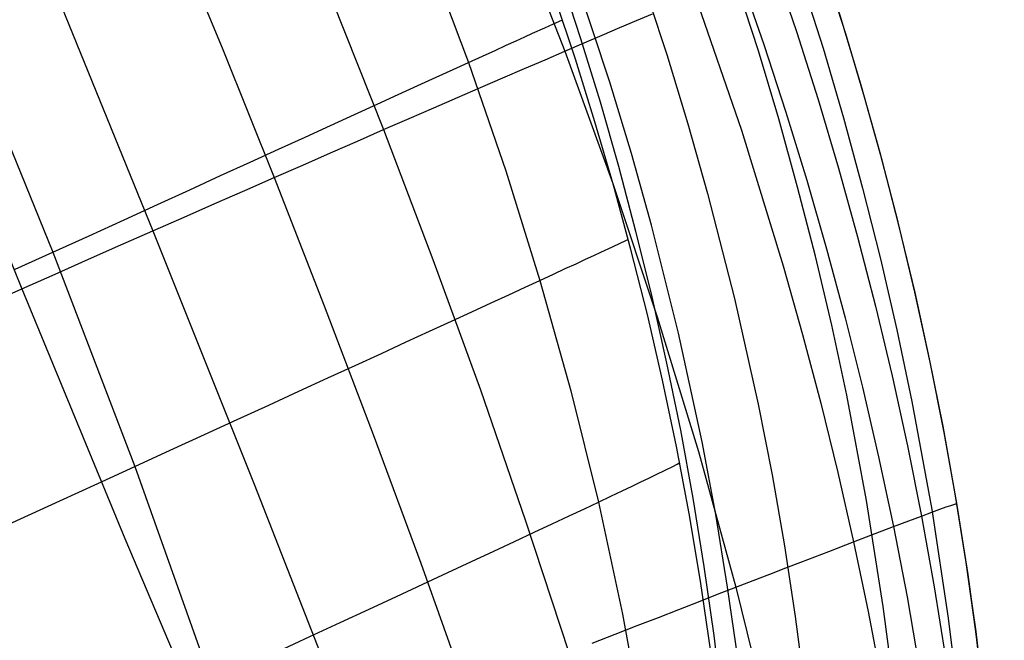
# Model space of a CAD drawing. Header units: millimetres. Extents: x -58 to 58, y -58 to 57.
# Tile 12 of 102: x -45 to -34, y -23 to -16. Entities that reach past the tile are written whole.
import ezdxf

# ---------------------------------------------------------------- set-up
doc = ezdxf.new("R2010")
doc.units = ezdxf.units.MM
doc.header["$MEASUREMENT"] = 0
doc.layers.add('Predefinito', color=5, linetype='Continuous')

msp = doc.modelspace()

# ---------------------------------------------------------------- linework, layer by layer
at = {"layer": 'Predefinito', "extrusion": (2.88321e-07, -6.82626e-07, 1)}
msp.add_lwpolyline([(-36.323, -40.631), (-36.008, -39.766), (-35.717, -38.902), (-35.451, -38.039), (-35.21, -37.177), (-34.992, -36.317), (-34.797, -35.459), (-34.625, -34.603), (-34.475, -33.75), (-34.347, -32.9), (-34.24, -32.054), (-34.155, -31.211), (-34.089, -30.373), (-34.043, -29.539), (-34.017, -28.71), (-34.009, -27.885), (-34.02, -27.066), (-34.049, -26.253), (-34.094, -25.446), (-34.157, -24.645), (-34.235, -23.85), (-34.33, -23.062), (-34.439, -22.281), (-34.563, -21.508), (-34.701, -20.741), (-34.853, -19.983), (-35.018, -19.232), (-35.196, -18.49), (-35.386, -17.755), (-35.587, -17.03), (-35.8, -16.313), (-36.257, -14.906), (-36.501, -14.215), (-36.758, -13.528), (-37.029, -12.846), (-37.313, -12.169), (-37.614, -11.499), (-37.931, -10.834), (-38.265, -10.177), (-38.619, -9.526), (-38.992, -8.883), (-39.385, -8.249), (-39.801, -7.624), (-40.238, -7.008), (-40.698, -6.403), (-41.182, -5.809), (-41.69, -5.227), (-41.954, -4.941), (-42.223, -4.658), (-42.5, -4.379), (-42.782, -4.103), (-43.071, -3.83), (-43.367, -3.562), (-43.669, -3.297), (-43.978, -3.035), (-44.293, -2.778), (-44.615, -2.524), (-45.279, -2.029), (-45.97, -1.55), (-46.689, -1.087), (-47.435, -0.642), (-48.209, -0.214), (-49.012, 0.196), (-49.843, 0.589), (-50.704, 0.965), (-51.595, 1.322), (-52.516, 1.663), (-53.468, 1.986), (-54.452, 2.291)], dxfattribs=at)
at = {"layer": 'Predefinito'}
for points in [[(-35.273, -23.574), (-35.377, -22.777), (-35.565, -21.581), (-35.79, -20.391), (-35.959, -19.604), (-36.144, -18.822), (-36.344, -18.045), (-36.558, -17.273), (-36.787, -16.505), (-37.158, -15.364), (-37.56, -14.232), (-37.849, -13.485), (-38.155, -12.743), (-38.48, -12.008), (-38.826, -11.28), (-39.242, -10.469), (-39.585, -9.849), (-39.997, -9.155), (-40.43, -8.478)], [(-41.388, -8.845), (-41.163, -9.182), (-40.945, -9.524), (-40.733, -9.868), (-40.328, -10.568), (-39.946, -11.279), (-39.587, -12.003), (-39.248, -12.737), (-38.929, -13.482), (-38.629, -14.236), (-38.208, -15.384), (-37.822, -16.547), (-37.583, -17.328), (-37.361, -18.114), (-37.057, -19.301), (-36.789, -20.495), (-36.633, -21.293), (-36.493, -22.092), (-36.371, -22.891), (-36.266, -23.692)], [(-34.235, -23.85), (-34.329, -23.062), (-34.439, -22.282), (-34.563, -21.508), (-34.701, -20.741), (-34.853, -19.983), (-35.018, -19.232), (-35.196, -18.49), (-35.386, -17.756), (-35.587, -17.03), (-35.8, -16.313), (-36.257, -14.907), (-36.501, -14.215), (-36.758, -13.528), (-37.028, -12.846), (-37.313, -12.169), (-37.614, -11.499), (-37.931, -10.835), (-38.265, -10.177), (-38.619, -9.527), (-38.992, -8.884)], [(-37.329, -23.265), (-37.442, -22.494), (-37.57, -21.729), (-37.713, -20.972), (-37.871, -20.222), (-38.042, -19.48), (-38.227, -18.747), (-38.424, -18.022), (-38.634, -17.305), (-38.855, -16.598), (-39.088, -15.9), (-39.331, -15.212), (-39.586, -14.533), (-39.853, -13.865), (-40.134, -13.207), (-40.429, -12.559), (-40.74, -11.923), (-41.068, -11.298), (-41.412, -10.684), (-41.776, -10.081), (-42.158, -9.491), (-42.562, -8.912)], [(-37.329, -23.265), (-37.442, -22.494), (-37.57, -21.729), (-37.713, -20.972), (-37.871, -20.222), (-38.042, -19.48), (-38.227, -18.747), (-38.424, -18.022), (-38.634, -17.305), (-38.855, -16.598), (-39.088, -15.9), (-39.331, -15.213), (-39.585, -14.536), (-39.851, -13.869), (-40.132, -13.212), (-40.426, -12.566), (-40.736, -11.931), (-41.063, -11.307), (-41.406, -10.694), (-41.769, -10.093), (-42.15, -9.503), (-42.552, -8.926)]]:
    msp.add_lwpolyline(points, dxfattribs=at)
at = {"layer": 'Predefinito', "extrusion": (-0.272523, 0.962149, 0)}
msp.add_lwpolyline([(39.881, 320), (39.859, 320), (39.837, 319.999), (39.814, 319.998), (39.791, 319.996), (39.768, 319.994), (39.745, 319.991), (39.722, 319.987), (39.699, 319.983), (39.676, 319.979), (39.653, 319.974), (39.629, 319.968), (39.606, 319.961), (39.583, 319.954), (39.559, 319.947), (39.536, 319.939), (39.513, 319.93), (39.49, 319.92), (39.467, 319.91), (39.444, 319.9), (39.422, 319.888), (39.4, 319.876), (39.377, 319.864), (39.356, 319.851), (39.334, 319.837), (39.313, 319.823), (39.292, 319.808), (39.271, 319.792), (39.251, 319.776), (39.231, 319.76), (39.212, 319.743), (39.193, 319.725), (39.174, 319.707), (39.156, 319.689), (39.138, 319.67), (39.121, 319.65), (39.105, 319.63), (39.089, 319.61), (39.073, 319.589), (39.058, 319.568), (39.044, 319.547), (39.03, 319.526), (39.017, 319.504), (39.005, 319.482), (38.993, 319.459), (38.982, 319.437), (38.971, 319.414), (38.961, 319.391), (38.951, 319.368), (38.943, 319.345), (38.934, 319.322), (38.927, 319.298), (38.92, 319.275), (38.913, 319.252), (38.908, 319.229), (38.902, 319.205), (38.898, 319.182), (38.894, 319.159), (38.89, 319.136), (38.888, 319.113), (38.885, 319.09), (38.883, 319.067), (38.882, 319.045), (38.881, 319.022), (38.881, 319)], dxfattribs=at)
at = {"layer": 'Predefinito', "extrusion": (-0.278905, 0.960319, 0)}
msp.add_lwpolyline([(40.925, 320), (40.947, 320), (40.969, 319.999), (40.992, 319.998), (41.015, 319.996), (41.038, 319.994), (41.061, 319.991), (41.084, 319.987), (41.107, 319.983), (41.13, 319.979), (41.153, 319.974), (41.177, 319.968), (41.2, 319.961), (41.223, 319.954), (41.247, 319.947), (41.27, 319.939), (41.293, 319.93), (41.316, 319.92), (41.339, 319.91), (41.362, 319.9), (41.384, 319.888), (41.406, 319.876), (41.429, 319.864), (41.45, 319.851), (41.472, 319.837), (41.493, 319.823), (41.514, 319.808), (41.535, 319.792), (41.555, 319.776), (41.575, 319.76), (41.594, 319.743), (41.613, 319.725), (41.632, 319.707), (41.65, 319.689), (41.668, 319.67), (41.685, 319.65), (41.701, 319.63), (41.717, 319.61), (41.733, 319.589), (41.748, 319.568), (41.762, 319.547), (41.776, 319.526), (41.789, 319.504), (41.801, 319.482), (41.813, 319.459), (41.824, 319.437), (41.835, 319.414), (41.845, 319.391), (41.855, 319.368), (41.863, 319.345), (41.872, 319.322), (41.879, 319.298), (41.886, 319.275), (41.893, 319.252), (41.898, 319.229), (41.904, 319.205), (41.908, 319.182), (41.912, 319.159), (41.916, 319.136), (41.918, 319.113), (41.921, 319.09), (41.923, 319.067), (41.924, 319.045), (41.925, 319.022), (41.925, 319)], dxfattribs=at)
at = {"layer": 'Predefinito', "extrusion": (-0.234614, 0.972089, 0)}
msp.add_lwpolyline([(39.551, 320), (39.528, 320), (39.506, 319.999), (39.483, 319.998), (39.461, 319.996), (39.438, 319.994), (39.415, 319.991), (39.392, 319.987), (39.369, 319.983), (39.345, 319.979), (39.322, 319.974), (39.299, 319.968), (39.275, 319.961), (39.252, 319.954), (39.229, 319.947), (39.206, 319.939), (39.182, 319.93), (39.159, 319.92), (39.137, 319.91), (39.114, 319.9), (39.091, 319.888), (39.069, 319.876), (39.047, 319.864), (39.025, 319.851), (39.003, 319.837), (38.982, 319.823), (38.961, 319.808), (38.94, 319.792), (38.92, 319.776), (38.9, 319.76), (38.881, 319.743), (38.862, 319.725), (38.843, 319.707), (38.825, 319.689), (38.808, 319.67), (38.791, 319.65), (38.774, 319.63), (38.758, 319.61), (38.743, 319.589), (38.728, 319.568), (38.714, 319.547), (38.7, 319.526), (38.687, 319.504), (38.674, 319.482), (38.662, 319.459), (38.651, 319.437), (38.64, 319.414), (38.63, 319.391), (38.621, 319.368), (38.612, 319.345), (38.604, 319.322), (38.596, 319.298), (38.589, 319.275), (38.583, 319.252), (38.577, 319.229), (38.572, 319.205), (38.567, 319.182), (38.563, 319.159), (38.56, 319.136), (38.557, 319.113), (38.555, 319.09), (38.553, 319.067), (38.552, 319.045), (38.551, 319.022), (38.551, 319)], dxfattribs=at)
at = {"layer": 'Predefinito', "extrusion": (-0.238025, 0.971259, 0)}
msp.add_lwpolyline([(40.585, 320), (40.607, 320), (40.63, 319.999), (40.652, 319.998), (40.675, 319.996), (40.698, 319.994), (40.721, 319.991), (40.744, 319.987), (40.767, 319.983), (40.79, 319.979), (40.814, 319.974), (40.837, 319.968), (40.86, 319.961), (40.884, 319.954), (40.907, 319.947), (40.93, 319.939), (40.953, 319.93), (40.976, 319.92), (40.999, 319.91), (41.022, 319.9), (41.045, 319.888), (41.067, 319.876), (41.089, 319.864), (41.111, 319.851), (41.132, 319.837), (41.154, 319.823), (41.175, 319.808), (41.195, 319.792), (41.216, 319.776), (41.235, 319.76), (41.255, 319.743), (41.274, 319.725), (41.292, 319.707), (41.31, 319.689), (41.328, 319.67), (41.345, 319.65), (41.362, 319.63), (41.378, 319.61), (41.393, 319.589), (41.408, 319.568), (41.422, 319.547), (41.436, 319.526), (41.449, 319.504), (41.462, 319.482), (41.474, 319.459), (41.485, 319.437), (41.496, 319.414), (41.506, 319.391), (41.515, 319.368), (41.524, 319.345), (41.532, 319.322), (41.54, 319.298), (41.547, 319.275), (41.553, 319.252), (41.559, 319.229), (41.564, 319.205), (41.569, 319.182), (41.573, 319.159), (41.576, 319.136), (41.579, 319.113), (41.581, 319.09), (41.583, 319.067), (41.584, 319.045), (41.585, 319.022), (41.585, 319)], dxfattribs=at)
at = {"layer": 'Predefinito', "extrusion": (-0.232805, 0.972523, 0)}
msp.add_lwpolyline([(40.532, 320), (40.554, 320), (40.576, 319.999), (40.599, 319.998), (40.622, 319.996), (40.644, 319.994), (40.667, 319.991), (40.691, 319.987), (40.714, 319.983), (40.737, 319.979), (40.76, 319.974), (40.784, 319.968), (40.807, 319.961), (40.83, 319.954), (40.854, 319.947), (40.877, 319.939), (40.9, 319.93), (40.923, 319.92), (40.946, 319.91), (40.969, 319.9), (40.991, 319.888), (41.013, 319.876), (41.036, 319.864), (41.057, 319.851), (41.079, 319.837), (41.1, 319.823), (41.121, 319.808), (41.142, 319.792), (41.162, 319.776), (41.182, 319.76), (41.201, 319.743), (41.22, 319.725), (41.239, 319.707), (41.257, 319.689), (41.275, 319.67), (41.292, 319.65), (41.308, 319.63), (41.324, 319.61), (41.34, 319.589), (41.354, 319.568), (41.369, 319.547), (41.382, 319.526), (41.396, 319.504), (41.408, 319.482), (41.42, 319.459), (41.431, 319.437), (41.442, 319.414), (41.452, 319.391), (41.462, 319.368), (41.47, 319.345), (41.479, 319.322), (41.486, 319.298), (41.493, 319.275), (41.5, 319.252), (41.505, 319.229), (41.51, 319.205), (41.515, 319.182), (41.519, 319.159), (41.523, 319.136), (41.525, 319.113), (41.528, 319.09), (41.53, 319.067), (41.531, 319.045), (41.532, 319.022), (41.532, 319)], dxfattribs=at)
at = {"layer": 'Predefinito', "extrusion": (-0.227559, 0.973764, 0)}
msp.add_lwpolyline([(40.476, 320), (40.498, 320), (40.52, 319.999), (40.543, 319.998), (40.566, 319.996), (40.589, 319.994), (40.611, 319.991), (40.635, 319.987), (40.658, 319.983), (40.681, 319.979), (40.704, 319.974), (40.728, 319.968), (40.751, 319.961), (40.774, 319.954), (40.798, 319.947), (40.821, 319.939), (40.844, 319.93), (40.867, 319.92), (40.89, 319.91), (40.913, 319.9), (40.935, 319.888), (40.957, 319.876), (40.98, 319.864), (41.001, 319.851), (41.023, 319.837), (41.044, 319.823), (41.065, 319.808), (41.086, 319.792), (41.106, 319.776), (41.126, 319.76), (41.145, 319.743), (41.164, 319.725), (41.183, 319.707), (41.201, 319.689), (41.219, 319.67), (41.236, 319.65), (41.252, 319.63), (41.268, 319.61), (41.284, 319.589), (41.298, 319.568), (41.313, 319.547), (41.327, 319.526), (41.34, 319.504), (41.352, 319.482), (41.364, 319.459), (41.375, 319.437), (41.386, 319.414), (41.396, 319.391), (41.406, 319.368), (41.414, 319.345), (41.423, 319.322), (41.43, 319.298), (41.437, 319.275), (41.444, 319.252), (41.449, 319.229), (41.455, 319.205), (41.459, 319.182), (41.463, 319.159), (41.467, 319.136), (41.469, 319.113), (41.472, 319.09), (41.474, 319.067), (41.475, 319.045), (41.476, 319.022), (41.476, 319)], dxfattribs=at)
at = {"layer": 'Predefinito', "extrusion": (-0.217007, 0.97617, 0)}
msp.add_lwpolyline([(40.356, 320), (40.379, 320), (40.401, 319.999), (40.424, 319.998), (40.446, 319.996), (40.469, 319.994), (40.492, 319.991), (40.515, 319.987), (40.538, 319.983), (40.562, 319.979), (40.585, 319.974), (40.608, 319.968), (40.632, 319.961), (40.655, 319.954), (40.678, 319.947), (40.701, 319.939), (40.724, 319.93), (40.748, 319.92), (40.77, 319.91), (40.793, 319.9), (40.816, 319.888), (40.838, 319.876), (40.86, 319.864), (40.882, 319.851), (40.904, 319.837), (40.925, 319.823), (40.946, 319.808), (40.966, 319.792), (40.987, 319.776), (41.007, 319.76), (41.026, 319.743), (41.045, 319.725), (41.063, 319.707), (41.082, 319.689), (41.099, 319.67), (41.116, 319.65), (41.133, 319.63), (41.149, 319.61), (41.164, 319.589), (41.179, 319.568), (41.193, 319.547), (41.207, 319.526), (41.22, 319.504), (41.233, 319.482), (41.245, 319.459), (41.256, 319.437), (41.267, 319.414), (41.277, 319.391), (41.286, 319.368), (41.295, 319.345), (41.303, 319.322), (41.311, 319.298), (41.318, 319.275), (41.324, 319.252), (41.33, 319.229), (41.335, 319.205), (41.34, 319.182), (41.344, 319.159), (41.347, 319.136), (41.35, 319.113), (41.352, 319.09), (41.354, 319.067), (41.355, 319.045), (41.356, 319.022), (41.356, 319)], dxfattribs=at)
at = {"layer": 'Predefinito', "extrusion": (-0.195313, 0.980741, 0)}
msp.add_lwpolyline([(39.083, 320), (39.06, 320), (39.038, 319.999), (39.016, 319.998), (38.993, 319.996), (38.97, 319.994), (38.947, 319.991), (38.924, 319.987), (38.901, 319.983), (38.877, 319.979), (38.854, 319.974), (38.831, 319.968), (38.808, 319.961), (38.784, 319.954), (38.761, 319.947), (38.738, 319.939), (38.715, 319.93), (38.692, 319.92), (38.669, 319.91), (38.646, 319.9), (38.623, 319.888), (38.601, 319.876), (38.579, 319.864), (38.557, 319.851), (38.535, 319.837), (38.514, 319.823), (38.493, 319.808), (38.473, 319.792), (38.452, 319.776), (38.433, 319.76), (38.413, 319.743), (38.394, 319.725), (38.376, 319.707), (38.358, 319.689), (38.34, 319.67), (38.323, 319.65), (38.306, 319.63), (38.29, 319.61), (38.275, 319.589), (38.26, 319.568), (38.246, 319.547), (38.232, 319.526), (38.219, 319.504), (38.206, 319.482), (38.194, 319.459), (38.183, 319.437), (38.172, 319.414), (38.162, 319.391), (38.153, 319.368), (38.144, 319.345), (38.136, 319.322), (38.128, 319.298), (38.121, 319.275), (38.115, 319.252), (38.109, 319.229), (38.104, 319.205), (38.099, 319.182), (38.095, 319.159), (38.092, 319.136), (38.089, 319.113), (38.087, 319.09), (38.085, 319.067), (38.084, 319.045), (38.083, 319.022), (38.083, 319)], dxfattribs=at)
at = {"layer": 'Predefinito', "extrusion": (-0.195665, 0.980671, 0)}
msp.add_lwpolyline([(40.087, 320), (40.11, 320), (40.132, 319.999), (40.155, 319.998), (40.177, 319.996), (40.2, 319.994), (40.223, 319.991), (40.246, 319.987), (40.269, 319.983), (40.293, 319.979), (40.316, 319.974), (40.339, 319.968), (40.363, 319.961), (40.386, 319.954), (40.409, 319.947), (40.432, 319.939), (40.456, 319.93), (40.479, 319.92), (40.501, 319.91), (40.524, 319.9), (40.547, 319.888), (40.569, 319.876), (40.591, 319.864), (40.613, 319.851), (40.635, 319.837), (40.656, 319.823), (40.677, 319.808), (40.697, 319.792), (40.718, 319.776), (40.738, 319.76), (40.757, 319.743), (40.776, 319.725), (40.795, 319.707), (40.813, 319.689), (40.83, 319.67), (40.847, 319.65), (40.864, 319.63), (40.88, 319.61), (40.895, 319.589), (40.91, 319.568), (40.924, 319.547), (40.938, 319.526), (40.951, 319.504), (40.964, 319.482), (40.976, 319.459), (40.987, 319.437), (40.998, 319.414), (41.008, 319.391), (41.017, 319.368), (41.026, 319.345), (41.034, 319.322), (41.042, 319.298), (41.049, 319.275), (41.055, 319.252), (41.061, 319.229), (41.066, 319.205), (41.071, 319.182), (41.075, 319.159), (41.078, 319.136), (41.081, 319.113), (41.083, 319.09), (41.085, 319.067), (41.086, 319.045), (41.087, 319.022), (41.087, 319)], dxfattribs=at)
at = {"layer": 'Predefinito', "extrusion": (1, 0, 0)}
msp.add_lwpolyline([(-20.741, 319), (-20.741, 60.002)], dxfattribs=at)
at = {"layer": 'Predefinito', "extrusion": (-0.175106, 0.98455, 0)}
msp.add_lwpolyline([(38.794, 320), (38.772, 320), (38.75, 319.999), (38.727, 319.998), (38.704, 319.996), (38.681, 319.994), (38.658, 319.991), (38.635, 319.987), (38.612, 319.983), (38.589, 319.979), (38.566, 319.974), (38.542, 319.968), (38.519, 319.961), (38.496, 319.954), (38.472, 319.947), (38.449, 319.939), (38.426, 319.93), (38.403, 319.92), (38.38, 319.91), (38.357, 319.9), (38.335, 319.888), (38.313, 319.876), (38.29, 319.864), (38.269, 319.851), (38.247, 319.837), (38.226, 319.823), (38.205, 319.808), (38.184, 319.792), (38.164, 319.776), (38.144, 319.76), (38.125, 319.743), (38.106, 319.725), (38.087, 319.707), (38.069, 319.689), (38.051, 319.67), (38.034, 319.65), (38.018, 319.63), (38.002, 319.61), (37.986, 319.589), (37.971, 319.568), (37.957, 319.547), (37.943, 319.526), (37.93, 319.504), (37.918, 319.482), (37.906, 319.459), (37.895, 319.437), (37.884, 319.414), (37.874, 319.391), (37.864, 319.368), (37.856, 319.345), (37.847, 319.322), (37.84, 319.298), (37.833, 319.275), (37.826, 319.252), (37.821, 319.229), (37.815, 319.205), (37.811, 319.182), (37.807, 319.159), (37.803, 319.136), (37.801, 319.113), (37.798, 319.09), (37.796, 319.067), (37.795, 319.045), (37.794, 319.022), (37.794, 319)], dxfattribs=at)
at = {"layer": 'Predefinito', "extrusion": (-0.169993, 0.985445, 0)}
msp.add_lwpolyline([(38.716, 320), (38.694, 320), (38.672, 319.999), (38.649, 319.998), (38.626, 319.996), (38.603, 319.994), (38.58, 319.991), (38.557, 319.987), (38.534, 319.983), (38.511, 319.979), (38.488, 319.974), (38.464, 319.968), (38.441, 319.961), (38.418, 319.954), (38.394, 319.947), (38.371, 319.939), (38.348, 319.93), (38.325, 319.92), (38.302, 319.91), (38.279, 319.9), (38.257, 319.888), (38.234, 319.876), (38.212, 319.864), (38.19, 319.851), (38.169, 319.837), (38.148, 319.823), (38.127, 319.808), (38.106, 319.792), (38.086, 319.776), (38.066, 319.76), (38.047, 319.743), (38.028, 319.725), (38.009, 319.707), (37.991, 319.689), (37.973, 319.67), (37.956, 319.65), (37.94, 319.63), (37.924, 319.61), (37.908, 319.589), (37.893, 319.568), (37.879, 319.547), (37.865, 319.526), (37.852, 319.504), (37.84, 319.482), (37.828, 319.459), (37.817, 319.437), (37.806, 319.414), (37.796, 319.391), (37.786, 319.368), (37.777, 319.345), (37.769, 319.322), (37.762, 319.298), (37.755, 319.275), (37.748, 319.252), (37.743, 319.229), (37.737, 319.205), (37.733, 319.182), (37.729, 319.159), (37.725, 319.136), (37.722, 319.113), (37.72, 319.09), (37.718, 319.067), (37.717, 319.045), (37.716, 319.022), (37.716, 319)], dxfattribs=at)
at = {"layer": 'Predefinito', "extrusion": (-0.164863, 0.986316, 0)}
msp.add_lwpolyline([(38.636, 320), (38.614, 320), (38.591, 319.999), (38.569, 319.998), (38.546, 319.996), (38.523, 319.994), (38.5, 319.991), (38.477, 319.987), (38.454, 319.983), (38.431, 319.979), (38.407, 319.974), (38.384, 319.968), (38.361, 319.961), (38.337, 319.954), (38.314, 319.947), (38.291, 319.939), (38.268, 319.93), (38.245, 319.92), (38.222, 319.91), (38.199, 319.9), (38.176, 319.888), (38.154, 319.876), (38.132, 319.864), (38.11, 319.851), (38.089, 319.837), (38.067, 319.823), (38.046, 319.808), (38.026, 319.792), (38.005, 319.776), (37.986, 319.76), (37.966, 319.743), (37.947, 319.725), (37.929, 319.707), (37.911, 319.689), (37.893, 319.67), (37.876, 319.65), (37.859, 319.63), (37.843, 319.61), (37.828, 319.589), (37.813, 319.568), (37.799, 319.547), (37.785, 319.526), (37.772, 319.504), (37.759, 319.482), (37.747, 319.459), (37.736, 319.437), (37.725, 319.414), (37.715, 319.391), (37.706, 319.368), (37.697, 319.345), (37.689, 319.322), (37.681, 319.298), (37.674, 319.275), (37.668, 319.252), (37.662, 319.229), (37.657, 319.205), (37.652, 319.182), (37.648, 319.159), (37.645, 319.136), (37.642, 319.113), (37.64, 319.09), (37.638, 319.067), (37.637, 319.045), (37.636, 319.022), (37.636, 319)], dxfattribs=at)
at = {"layer": 'Predefinito', "extrusion": (-0.154554, 0.987984, 0)}
msp.add_lwpolyline([(38.468, 320), (38.446, 320), (38.424, 319.999), (38.401, 319.998), (38.378, 319.996), (38.355, 319.994), (38.332, 319.991), (38.309, 319.987), (38.286, 319.983), (38.263, 319.979), (38.24, 319.974), (38.216, 319.968), (38.193, 319.961), (38.17, 319.954), (38.146, 319.947), (38.123, 319.939), (38.1, 319.93), (38.077, 319.92), (38.054, 319.91), (38.031, 319.9), (38.009, 319.888), (37.986, 319.876), (37.964, 319.864), (37.942, 319.851), (37.921, 319.837), (37.9, 319.823), (37.879, 319.808), (37.858, 319.792), (37.838, 319.776), (37.818, 319.76), (37.799, 319.743), (37.78, 319.725), (37.761, 319.707), (37.743, 319.689), (37.725, 319.67), (37.708, 319.65), (37.692, 319.63), (37.676, 319.61), (37.66, 319.589), (37.645, 319.568), (37.631, 319.547), (37.617, 319.526), (37.604, 319.504), (37.592, 319.482), (37.58, 319.459), (37.569, 319.437), (37.558, 319.414), (37.548, 319.391), (37.538, 319.368), (37.53, 319.345), (37.521, 319.322), (37.514, 319.298), (37.507, 319.275), (37.5, 319.252), (37.495, 319.229), (37.489, 319.205), (37.485, 319.182), (37.481, 319.159), (37.477, 319.136), (37.474, 319.113), (37.472, 319.09), (37.47, 319.067), (37.469, 319.045), (37.468, 319.022), (37.468, 319)], dxfattribs=at)
at = {"layer": 'Predefinito', "extrusion": (-0.152007, 0.988379, 0)}
msp.add_lwpolyline([(39.425, 320), (39.448, 320), (39.47, 319.999), (39.493, 319.998), (39.515, 319.996), (39.538, 319.994), (39.561, 319.991), (39.584, 319.987), (39.607, 319.983), (39.631, 319.979), (39.654, 319.974), (39.677, 319.968), (39.701, 319.961), (39.724, 319.954), (39.747, 319.947), (39.77, 319.939), (39.794, 319.93), (39.817, 319.92), (39.839, 319.91), (39.862, 319.9), (39.885, 319.888), (39.907, 319.876), (39.929, 319.864), (39.951, 319.851), (39.973, 319.837), (39.994, 319.823), (40.015, 319.808), (40.036, 319.792), (40.056, 319.776), (40.076, 319.76), (40.095, 319.743), (40.114, 319.725), (40.133, 319.707), (40.151, 319.689), (40.168, 319.67), (40.185, 319.65), (40.202, 319.63), (40.218, 319.61), (40.233, 319.589), (40.248, 319.568), (40.262, 319.547), (40.276, 319.526), (40.289, 319.504), (40.302, 319.482), (40.314, 319.459), (40.325, 319.437), (40.336, 319.414), (40.346, 319.391), (40.355, 319.368), (40.364, 319.345), (40.372, 319.322), (40.38, 319.298), (40.387, 319.275), (40.393, 319.252), (40.399, 319.229), (40.404, 319.205), (40.409, 319.182), (40.413, 319.159), (40.416, 319.136), (40.419, 319.113), (40.421, 319.09), (40.423, 319.067), (40.424, 319.045), (40.425, 319.022), (40.425, 319)], dxfattribs=at)
at = {"layer": 'Predefinito'}
for points in [[(-56.23, 0.914, 39.601), (-52.427, -4.29, 38.653), (-51.733, -5.268, 38.495), (-51.05, -6.274, 38.361), (-50.384, -7.307, 38.244), (-49.732, -8.369, 38.133), (-49.101, -9.455, 38.031), (-48.488, -10.565, 37.943), (-47.898, -11.695, 37.867), (-47.327, -12.844, 37.803), (-46.778, -14.009, 37.75), (-46.248, -15.188, 37.709), (-45.737, -16.377, 37.68), (-44.759, -18.778, 37.656), (-43.834, -21.198, 37.68), (-42.965, -23.631, 37.75)], [(-49.671, -7.901, 33.364), (-49.104, -9.286, 33.18), (-48.535, -10.686, 33.029), (-47.966, -12.096, 32.906), (-47.397, -13.514, 32.81), (-46.258, -16.357, 32.691), (-45.111, -19.193, 32.662), (-43.944, -22.011, 32.72), (-42.758, -24.808, 32.869)], [(-46.797, -7.978, 36.734), (-46.072, -9.357, 36.565), (-45.374, -10.758, 36.428), (-44.703, -12.177, 36.32), (-44.059, -13.608, 36.241), (-43.439, -15.047, 36.189), (-42.84, -16.491, 36.162), (-42.259, -17.936, 36.16), (-41.692, -19.383, 36.183), (-41.14, -20.835, 36.23), (-40.603, -22.291, 36.302), (-40.082, -23.748, 36.401)], [(-42.801, -8.51, 42.492), (-42.381, -9.211, 42.433), (-41.976, -9.919, 42.38), (-41.587, -10.635, 42.335), (-41.213, -11.357, 42.297), (-40.854, -12.084, 42.265), (-40.509, -12.815, 42.24), (-40.178, -13.549, 42.221), (-39.553, -15.025, 42.201), (-38.973, -16.508, 42.203), (-38.432, -18.002, 42.228), (-37.93, -19.509, 42.275), (-37.466, -21.029, 42.345), (-37.043, -22.561, 42.438), (-36.662, -24.102, 42.555)], [(-41.023, -8.512, 46.757), (-40.587, -9.224, 46.716), (-40.172, -9.944, 46.681), (-39.776, -10.672, 46.651), (-39.401, -11.405, 46.628), (-39.043, -12.144, 46.609), (-38.704, -12.887, 46.596), (-38.381, -13.633, 46.588), (-38.073, -14.382, 46.584), (-37.781, -15.132, 46.585), (-37.502, -15.885, 46.59), (-36.98, -17.401, 46.613), (-36.507, -18.934, 46.654), (-36.289, -19.707, 46.681), (-36.084, -20.484, 46.713), (-35.892, -21.265, 46.749), (-35.713, -22.049, 46.79), (-35.548, -22.836, 46.835), (-35.396, -23.626, 46.885)], [(-34.309, -23.222, 60.002), (-34.419, -22.416, 60.002), (-34.545, -21.613, 60.002), (-34.688, -20.814, 60.001), (-34.846, -20.019, 60.001), (-35.02, -19.228, 60.001), (-35.209, -18.441, 60.001), (-35.412, -17.658, 60.001), (-35.631, -16.881, 60.001), (-35.864, -16.108, 60), (-36.11, -15.341, 60), (-36.372, -14.577, 60), (-36.649, -13.813, 60), (-36.945, -13.051, 59.999), (-37.261, -12.291, 59.999), (-37.598, -11.534, 59.999), (-37.958, -10.78, 59.998), (-38.342, -10.032, 59.998), (-38.753, -9.291, 59.998), (-39.19, -8.559, 59.998)], [(-47.903, -8.606, 34.904), (-47.254, -9.995, 34.741), (-46.619, -11.401, 34.608), (-45.998, -12.819, 34.504), (-45.39, -14.245, 34.428), (-44.794, -15.676, 34.377), (-43.629, -18.538, 34.347), (-42.486, -21.398, 34.412), (-41.365, -24.255, 34.574)], [(-44.202, -8.617, 48.451), (-43.824, -9.141, 48.421), (-43.46, -9.674, 48.394), (-43.108, -10.217, 48.369), (-42.771, -10.769, 48.346), (-42.447, -11.329, 48.325), (-42.136, -11.896, 48.306), (-41.837, -12.471, 48.289), (-41.551, -13.051, 48.275), (-41.277, -13.638, 48.263), (-41.014, -14.229, 48.253), (-40.519, -15.425, 48.24), (-40.062, -16.637, 48.235), (-39.641, -17.861, 48.24), (-39.256, -19.097, 48.253), (-38.907, -20.343, 48.275), (-38.595, -21.6, 48.306), (-38.322, -22.865, 48.345), (-38.088, -24.139, 48.394)], [(-42.463, -8.584, 59.999), (-42.064, -9.171, 59.999), (-41.685, -9.77, 59.999), (-41.325, -10.38, 59.999), (-40.984, -11.002, 60), (-40.66, -11.635, 60), (-40.353, -12.28, 60), (-40.061, -12.935, 60), (-39.783, -13.601, 60), (-39.519, -14.277, 60), (-39.267, -14.964, 60), (-39.026, -15.66, 60), (-38.796, -16.366, 60), (-38.577, -17.082, 60), (-38.37, -17.806, 60), (-38.175, -18.54, 60), (-37.993, -19.281, 60), (-37.824, -20.031, 60), (-37.669, -20.789, 60), (-37.528, -21.554, 60), (-37.403, -22.327, 60), (-37.292, -23.107, 60), (-37.198, -23.893, 60)], [(-45.006, -8.779, 38.487), (-44.623, -9.475, 38.414), (-44.25, -10.177, 38.349), (-43.533, -11.597, 38.242), (-42.856, -13.034, 38.163), (-42.214, -14.482, 38.112), (-41.604, -15.936, 38.086), (-41.022, -17.395, 38.086), (-40.464, -18.86, 38.109), (-39.928, -20.332, 38.158), (-39.417, -21.811, 38.232), (-38.931, -23.297, 38.331)], [(-39.726, -8.801, 51.177), (-39.295, -9.526, 51.155), (-38.888, -10.261, 51.137), (-38.504, -11.002, 51.123), (-38.142, -11.748, 51.113), (-37.8, -12.498, 51.106), (-37.478, -13.252, 51.102), (-37.174, -14.008, 51.102), (-36.887, -14.766, 51.104), (-36.616, -15.525, 51.11), (-36.358, -16.288, 51.118), (-36.114, -17.055, 51.129), (-35.884, -17.828, 51.143), (-35.667, -18.605, 51.159), (-35.464, -19.387, 51.178), (-35.276, -20.173, 51.201), (-35.103, -20.963, 51.226), (-34.944, -21.757, 51.254), (-34.8, -22.555, 51.286), (-34.672, -23.356, 51.32)], [(-39.328, -8.893, 319.707), (-38.905, -9.615, 319.707), (-38.504, -10.353, 319.707), (-38.127, -11.099, 319.707), (-37.774, -11.852, 319.707), (-37.443, -12.61, 319.707), (-37.132, -13.374, 319.707), (-36.839, -14.143, 319.707), (-36.432, -15.304, 319.707), (-36.057, -16.475, 319.707), (-35.826, -17.262, 319.707), (-35.61, -18.054, 319.707), (-35.409, -18.852, 319.707), (-35.224, -19.654, 319.707), (-35.054, -20.463, 319.707), (-34.83, -21.685, 319.707), (-34.645, -22.912, 319.707), (-34.543, -23.73, 319.707)], [(-40.093, -8.979, 48.943), (-39.668, -9.702, 48.915), (-39.265, -10.433, 48.891), (-38.884, -11.171, 48.872), (-38.524, -11.913, 48.858), (-38.183, -12.66, 48.848), (-37.859, -13.41, 48.842), (-37.553, -14.162, 48.84), (-37.263, -14.917, 48.842), (-36.988, -15.673, 48.848), (-36.726, -16.433, 48.857), (-36.476, -17.198, 48.869), (-36.24, -17.967, 48.886), (-36.017, -18.741, 48.905), (-35.807, -19.519, 48.929), (-35.611, -20.301, 48.956), (-35.43, -21.087, 48.987), (-35.262, -21.877, 49.022), (-35.108, -22.67, 49.061), (-34.97, -23.467, 49.103)], [(-37.018, -23.383, 319.707), (-37.135, -22.561, 319.707), (-37.27, -21.741, 319.707), (-37.424, -20.921, 319.707), (-37.69, -19.694, 319.707), (-37.997, -18.472, 319.707), (-38.222, -17.663, 319.707), (-38.465, -16.86, 319.707), (-38.86, -15.663, 319.707), (-39.291, -14.484, 319.707), (-39.6, -13.711, 319.707), (-39.927, -12.951, 319.707), (-40.275, -12.203, 319.707), (-40.645, -11.468, 319.707), (-41.038, -10.747, 319.707), (-41.244, -10.393, 319.707), (-41.456, -10.041, 319.707), (-41.674, -9.694, 319.707), (-41.9, -9.351, 319.707), (-42.132, -9.011, 319.707)], [(-45.889, -19.538, 31.867), (-45.111, -19.193, 32.662), (-44.731, -19.025, 33.072), (-44.357, -18.859, 33.489), (-43.99, -18.697, 33.914), (-43.629, -18.538, 34.347), (-43.275, -18.382, 34.789), (-42.928, -18.23, 35.238), (-42.59, -18.081, 35.696), (-42.259, -17.936, 36.16), (-41.936, -17.795, 36.632), (-41.623, -17.657, 37.11), (-41.318, -17.524, 37.595), (-41.022, -17.395, 38.086), (-40.735, -17.27, 38.582), (-40.456, -17.149, 39.084), (-40.187, -17.032, 39.592), (-39.926, -16.919, 40.104), (-39.675, -16.81, 40.622), (-39.432, -16.706, 41.145), (-39.198, -16.605, 41.672), (-38.973, -16.508, 42.203), (-38.757, -16.416, 42.739), (-38.551, -16.328, 43.279), (-38.353, -16.243, 43.822), (-38.164, -16.163, 44.369), (-37.985, -16.087, 44.92)], [(-45.183, -18.971, 37.081), (-44.759, -18.778, 37.656), (-44.35, -18.592, 38.245), (-43.955, -18.412, 38.845), (-43.576, -18.239, 39.458), (-43.212, -18.073, 40.081), (-42.863, -17.914, 40.715), (-42.529, -17.762, 41.359), (-42.211, -17.617, 42.013), (-41.909, -17.479, 42.676), (-41.622, -17.348, 43.347), (-41.351, -17.224, 44.026), (-41.096, -17.108, 44.712), (-40.857, -16.999, 45.405), (-40.634, -16.897, 46.105), (-40.427, -16.803, 46.81), (-40.236, -16.716, 47.52), (-40.062, -16.637, 48.235), (-39.905, -16.565, 48.954), (-39.763, -16.5, 49.677), (-39.636, -16.443, 50.403), (-39.524, -16.391, 51.133), (-39.425, -16.346, 51.865), (-39.338, -16.307, 52.599), (-39.201, -16.244, 54.074), (-39.104, -16.2, 55.554), (-39.043, -16.173, 57.037), (-39.002, -16.154, 60)], [(-45.579, -21.996, 35.451), (-45.123, -21.788, 35.989), (-44.68, -21.585, 36.54), (-44.25, -21.388, 37.104), (-43.834, -21.198, 37.68), (-43.434, -21.014, 38.269), (-43.047, -20.838, 38.869), (-42.676, -20.667, 39.482), (-42.32, -20.504, 40.105), (-41.979, -20.348, 40.739), (-41.653, -20.198, 41.383), (-41.342, -20.056, 42.037), (-41.047, -19.921, 42.699), (-40.768, -19.792, 43.37), (-40.504, -19.671, 44.048), (-40.256, -19.557, 44.734), (-40.024, -19.45, 45.426), (-39.807, -19.351, 46.125), (-39.607, -19.259, 46.829), (-39.423, -19.174, 47.539), (-39.256, -19.097, 48.253), (-39.104, -19.027, 48.971), (-38.969, -18.964, 49.693), (-38.848, -18.908, 50.418), (-38.741, -18.859, 51.146), (-38.647, -18.815, 51.877), (-38.566, -18.777, 52.611), (-38.437, -18.717, 54.083), (-38.348, -18.676, 55.561), (-38.293, -18.65, 57.041), (-38.257, -18.632, 60)], [(-42.21, -23.282, 38.941), (-41.854, -23.117, 39.554), (-41.513, -22.959, 40.178), (-41.186, -22.808, 40.812), (-40.875, -22.664, 41.455), (-40.578, -22.526, 42.107), (-40.296, -22.395, 42.769), (-40.03, -22.271, 43.438), (-39.778, -22.154, 44.115), (-39.542, -22.044, 44.799), (-39.321, -21.941, 45.489), (-39.116, -21.845, 46.186), (-38.927, -21.756, 46.887), (-38.753, -21.675, 47.594), (-38.595, -21.6, 48.306), (-38.453, -21.533, 49.021), (-38.326, -21.473, 49.74), (-38.213, -21.419, 50.462), (-38.114, -21.371, 51.187), (-38.027, -21.329, 51.915), (-37.952, -21.293, 52.645), (-37.835, -21.236, 54.111), (-37.756, -21.196, 55.582), (-37.707, -21.171, 57.055), (-37.677, -21.154, 60)], [(-38.665, -23.192, 38.828), (-38.407, -23.092, 39.33), (-38.158, -22.994, 39.837), (-37.917, -22.901, 40.348), (-37.686, -22.811, 40.864), (-37.463, -22.724, 41.385), (-37.248, -22.641, 41.91), (-37.043, -22.561, 42.438), (-36.846, -22.485, 42.971), (-36.658, -22.412, 43.507), (-36.478, -22.343, 44.047), (-36.308, -22.277, 44.59), (-35.993, -22.156, 45.684), (-35.713, -22.049, 46.79), (-35.47, -21.956, 47.904), (-35.262, -21.877, 49.022), (-35.088, -21.811, 50.139), (-34.944, -21.757, 51.254), (-34.828, -21.714, 52.367), (-34.736, -21.681, 53.475), (-34.666, -21.655, 54.58), (-34.615, -21.637, 55.678), (-34.558, -21.618, 57.856), (-34.545, -21.613, 60.002)]]:
    msp.add_polyline3d(points, dxfattribs=at)

doc.saveas('drawing.dxf')
